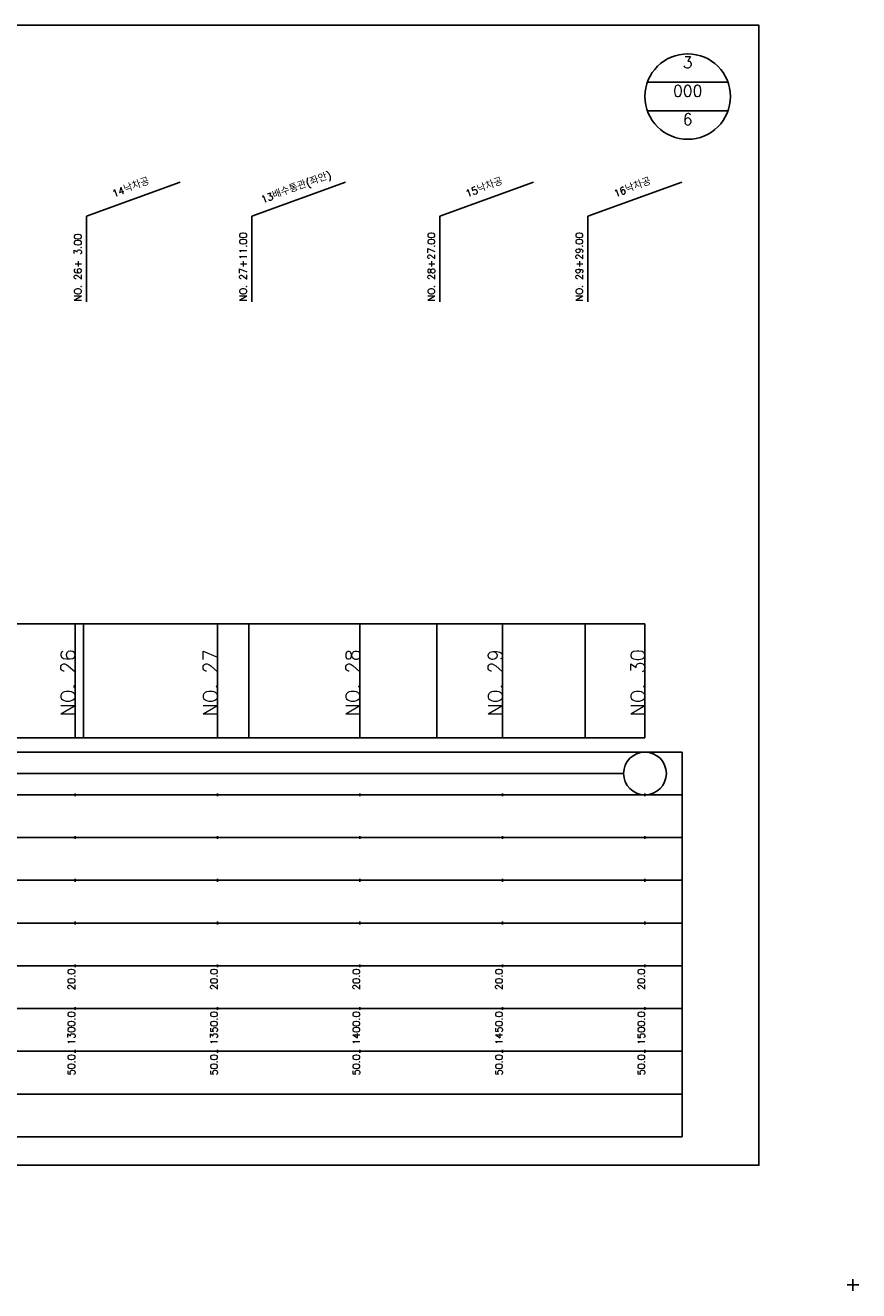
# Model space of a CAD drawing. Extents: x -2 to 685, y -2 to 1891.
# Tile 6 of 8: x 393 to 685, y 964 to 1408. Entities that reach past the tile are written whole.
import ezdxf
from ezdxf.enums import TextEntityAlignment as Align

# ---------------------------------------------------------------- set-up
doc = ezdxf.new("R2010")
doc.units = 0
doc.header["$LTSCALE"] = 5
for name, color, linetype in [('BOX', 5, 'CONTINUOUS'), ('DT1', 3, 'CONTINUOUS'), ('DT2', 6, 'CONTINUOUS'), ('LT1', 4, 'CONTINUOUS'), ('ST1', 7, 'CONTINUOUS')]:
    doc.layers.add(name, color=color, linetype=linetype)
doc.styles.add('GHS', font='ROMANS.shx', dxfattribs={"bigfont": 'GHS.shx'})

msp = doc.modelspace()

# ---------------------------------------------------------------- linework, layer by layer
at = {"layer": 'BOX'}
msp.add_lwpolyline([(50, 1008), (650, 1008), (650, 1408), (50, 1408), (50, 1008)], dxfattribs=at)
at = {"layer": 'DT1'}
for p, q in [((410, 1189.58), (410, 1190.58)), ((460, 1189.58), (460, 1190.58)), ((510, 1189.58), (510, 1190.58)), ((560, 1189.58), (560, 1190.58)), ((610, 1189.58), (610, 1190.58))]:
    msp.add_line(p, q, dxfattribs=at)
at = {"layer": 'LT1', "linetype": 'CONTINUOUS'}
for p, q in [((414, 1341), (446.89, 1352.97)), ((472, 1341), (504.89, 1352.97)), ((538, 1341), (570.89, 1352.97)), ((590, 1341), (622.89, 1352.97)), ((414, 1311), (414, 1341)), ((472, 1311), (472, 1341)), ((538, 1311), (538, 1341)), ((590, 1311), (590, 1341))]:
    msp.add_line(p, q, dxfattribs=at)
at = {"layer": 'LT1'}
for p, q in [((410, 1158), (410, 1198)), ((413, 1158), (413, 1198)), ((460, 1158), (460, 1198)), ((471, 1158), (471, 1198)), ((510, 1158), (510, 1198)), ((537, 1158), (537, 1198)), ((560, 1158), (560, 1198)), ((589, 1158), (589, 1198)), ((610, 1158), (610, 1198)), ((110, 1158), (610, 1158)), ((410, 1137.5), (410, 1138.5)), ((460, 1137.5), (460, 1138.5)), ((510, 1137.5), (510, 1138.5)), ((560, 1137.5), (560, 1138.5)), ((610, 1137.5), (610, 1138.5)), ((410, 1122.5), (410, 1123.5)), ((460, 1122.5), (460, 1123.5)), ((510, 1122.5), (510, 1123.5)), ((560, 1122.5), (560, 1123.5)), ((610, 1122.5), (610, 1123.5)), ((410, 1107.5), (410, 1108.5)), ((460, 1107.5), (460, 1108.5)), ((510, 1107.5), (510, 1108.5)), ((560, 1107.5), (560, 1108.5)), ((610, 1107.5), (610, 1108.5)), ((410, 1092.5), (410, 1093.5)), ((460, 1092.5), (460, 1093.5)), ((510, 1092.5), (510, 1093.5)), ((560, 1092.5), (560, 1093.5)), ((610, 1092.5), (610, 1093.5)), ((410, 1077.5), (410, 1078.5)), ((460, 1077.5), (460, 1078.5)), ((510, 1077.5), (510, 1078.5)), ((560, 1077.5), (560, 1078.5)), ((610, 1077.5), (610, 1078.5)), ((410, 1062.5), (410, 1063.5)), ((460, 1062.5), (460, 1063.5)), ((510, 1062.5), (510, 1063.5)), ((560, 1062.5), (560, 1063.5)), ((610, 1062.5), (610, 1063.5)), ((410, 1047.5), (410, 1048.5)), ((460, 1047.5), (460, 1048.5)), ((510, 1047.5), (510, 1048.5)), ((560, 1047.5), (560, 1048.5)), ((610, 1047.5), (610, 1048.5))]:
    msp.add_line(p, q, dxfattribs=at)
msp.add_lwpolyline([(110, 1198), (160, 1198), (210, 1198), (260, 1198), (310, 1198), (360, 1198), (410, 1198), (460, 1198), (510, 1198), (560, 1198), (610, 1198)], dxfattribs=at)
at = {"layer": 'ST1', "linetype": 'CONTINUOUS'}
for p, q in [((639.14, 1388), (610.86, 1388)), ((639.14, 1378), (610.86, 1378)), ((117.5, 1145.5), (602.5, 1145.5))]:
    msp.add_line(p, q, dxfattribs=at)
at = {"layer": 'ST1'}
for p, q in [((80, 1153), (623, 1153)), ((623, 1018), (623, 1153)), ((87.5, 1138), (623, 1138)), ((80, 1123), (623, 1123)), ((87.5, 1108), (623, 1108)), ((80, 1093), (623, 1093)), ((80, 1078), (623, 1078)), ((80, 1063), (623, 1063)), ((80, 1048), (623, 1048)), ((80, 1033), (623, 1033)), ((80, 1018), (623, 1018)), ((683, 964), (683, 968)), ((681, 966), (685, 966))]:
    msp.add_line(p, q, dxfattribs=at)
at = {"layer": 'ST1', "linetype": 'CONTINUOUS'}
for centre, radius in [((625, 1383), 15), ((610, 1145.5), 7.5)]:
    msp.add_circle(centre, radius, dxfattribs=at)

# ---------------------------------------------------------------- texts
at = {"layer": 'DT1', "linetype": 'CONTINUOUS', "style": 'GHS'}
for s, p in [('14낙차공', (430, 1349.99)), ('13배수통관(좌안)', (488, 1349.99)), ('15낙차공', (554, 1349.99)), ('16낙차공', (606, 1349.99))]:
    msp.add_text(s, height=2.5, rotation=20, dxfattribs=at).set_placement(p, align=Align.CENTER)
for s, p in [('NO. 26+ 3.00 ', (412.25, 1311.12)), ('NO. 27+11.00 ', (470.25, 1311.12)), ('NO. 28+27.00 ', (536.25, 1311.12)), ('NO. 29+29.00 ', (588.25, 1311.12))]:
    msp.add_text(s, height=2.5, rotation=90, dxfattribs=at).set_placement(p)
at = {"layer": 'DT1', "style": 'GHS'}
for s, height, p in [('NO. 26', 5, (410, 1189.08)), ('NO. 27', 5, (460, 1189.08)), ('NO. 28', 5, (510, 1189.08)), ('NO. 29', 5, (560, 1189.08)), ('NO. 30', 5, (610, 1189.08)), (' 20.0', 2.5, (410, 1077)), (' 20.0', 2.5, (460, 1077)), (' 20.0', 2.5, (510, 1077)), (' 20.0', 2.5, (560, 1077)), (' 20.0', 2.5, (610, 1077)), ('  1300.0', 2.5, (410, 1062)), ('  1350.0', 2.5, (460, 1062)), ('  1400.0', 2.5, (510, 1062)), ('  1450.0', 2.5, (560, 1062)), ('  1500.0', 2.5, (610, 1062)), ('  50.0', 2.5, (410, 1047)), ('  50.0', 2.5, (460, 1047)), ('  50.0', 2.5, (510, 1047)), ('  50.0', 2.5, (560, 1047)), ('  50.0', 2.5, (610, 1047))]:
    msp.add_text(s, height=height, rotation=90, dxfattribs=at).set_placement(p, align=Align.RIGHT)
at = {"layer": 'DT2', "linetype": 'CONTINUOUS', "style": 'GHS'}
for s, p in [('3', (625, 1393)), ('000', (625, 1383)), ('6', (625, 1373))]:
    msp.add_text(s, height=4, dxfattribs=at).set_placement(p, align=Align.CENTER)

doc.saveas('drawing.dxf')
